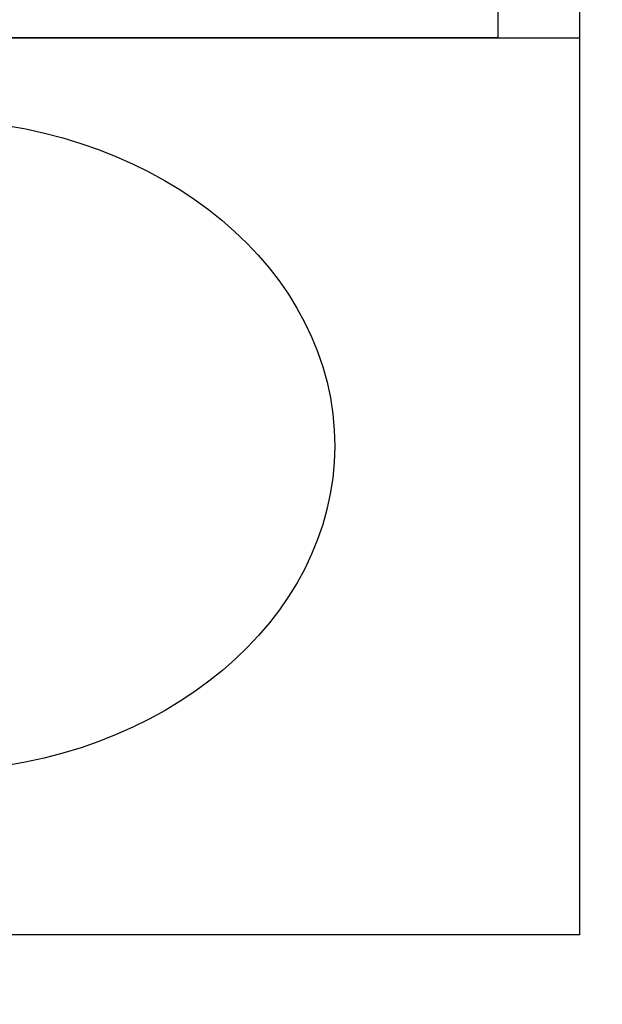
# Model space of a CAD drawing. Header units: millimetres. Extents: x 6161 to 8965, y -9035 to -5431.
# Tile 212 of 256: x 6980 to 7015, y -6563 to -6503. Entities that reach past the tile are written whole.
import ezdxf

# ---------------------------------------------------------------- set-up
doc = ezdxf.new("R2010")
doc.units = ezdxf.units.MM
doc.linetypes.add('DASHED', pattern=[19.05, 12.7, -6.35])
doc.layers.add('Wyposazenie Wew - Urzadzenia Sanitarne', color=6, linetype='Continuous')
doc.layers.add('Ściany', color=7, linetype='Continuous')

# ---------------------------------------------------------------- blocks, each defined once
blk = doc.blocks.new('Modul_MOP')
at = {"color": 9, "linetype": 'DASHED', "ltscale": 5, "true_color": 0xb8b8b8}
blk.add_lwpolyline([(-35, -55), (-35, -105), (35, -105), (35, -55), (-35, -55), (35, -105), (-35, -105), (35, -55)], dxfattribs=at)
blk.add_ellipse((0, -30), major_axis=(-25, 0), ratio=0.8, start_param=4.807479, end_param=10.900484)

msp = doc.modelspace()

# ---------------------------------------------------------------- linework, layer by layer
at = {"layer": 'Wyposazenie Wew - Urzadzenia Sanitarne'}
msp.add_lwpolyline([(6518.833, -6503.817), (7013.833, -6503.817), (7013.833, -6558.817), (6518.833, -6558.817)], close=True, dxfattribs=at)
at = {"layer": 'Ściany'}
msp.add_lwpolyline([(7339.031, -6593.817), (7023.833, -6593.817), (7023.833, -6448.817), (7013.833, -6448.817), (7013.833, -6558.817), (6518.833, -6558.817), (6518.833, -6448.817), (6508.833, -6448.817), (6508.833, -6678.817)], dxfattribs=at)

# ---------------------------------------------------------------- block references
at = {"layer": 'Wyposazenie Wew - Urzadzenia Sanitarne', "xscale": -1, "rotation": 180}
msp.add_blockref('Modul_MOP', (6973.833, -6558.817), dxfattribs=at)

doc.saveas('drawing.dxf')
